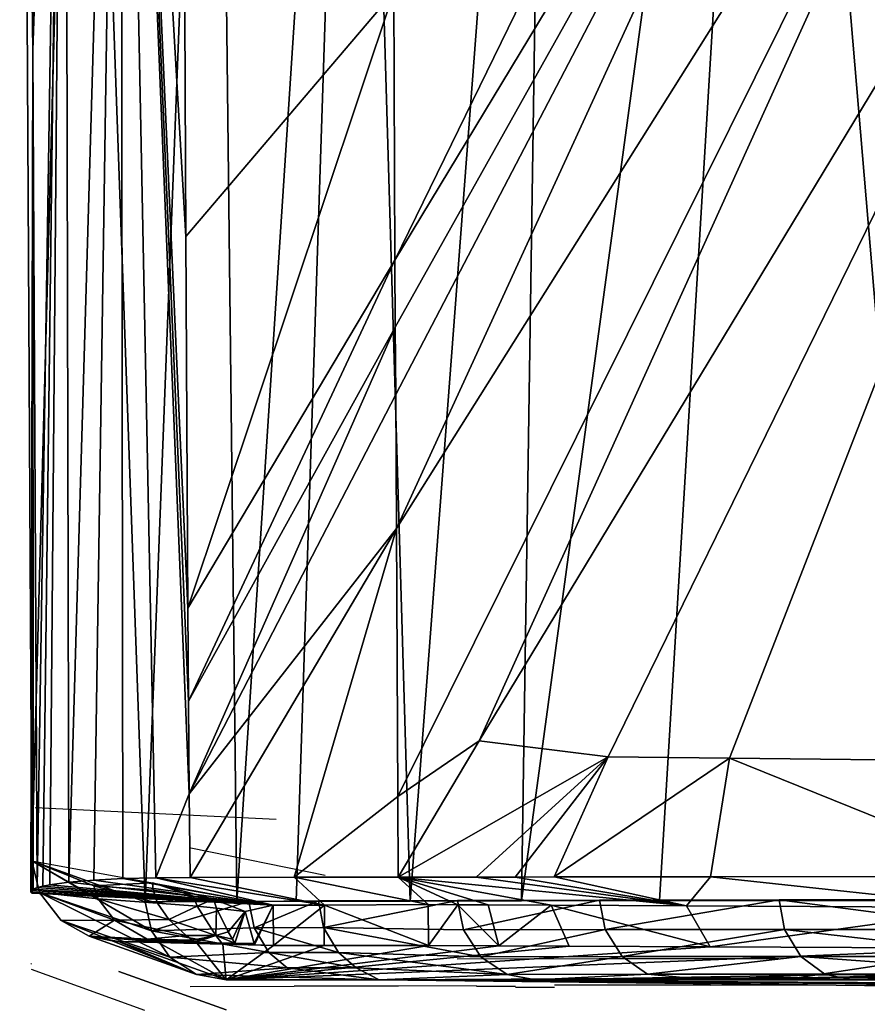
# Model space of a CAD drawing. Header units: millimetres. Extents: x -0.188 to 0.188, y -0.001 to 0.598.
# Tile 1 of 256: x -0.185 to -0.154, y -0.001 to 0.035. Entities that reach past the tile are written whole.
import ezdxf

# ---------------------------------------------------------------- set-up
doc = ezdxf.new("R2010")
doc.units = ezdxf.units.MM
doc.header["$MEASUREMENT"] = 0
doc.layers.add('Standard', color=7, linetype='Continuous')

msp = doc.modelspace()

# ---------------------------------------------------------------- linework, layer by layer
at = {"layer": 'Standard', "extrusion": (0.999991, 0.004075, -0.000851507)}
msp.add_lwpolyline([(0.028044, -0.010911), (0.055319, -0.01661)], dxfattribs=at)
at = {"layer": 'Standard', "extrusion": (0.99999, 0.004479, -0.000912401)}
msp.add_lwpolyline([(0.03707, -0.012454), (0.027209, -0.010446)], dxfattribs=at)
at = {"layer": 'Standard', "extrusion": (0.999983, 0.005683, -0.001189)}
msp.add_lwpolyline([(0.014676, -0.008113), (0.028331, -0.010971)], dxfattribs=at)
at = {"layer": 'Standard', "extrusion": (0.999989, 0.004674, -0.00095095)}
msp.add_lwpolyline([(0.027243, -0.010452), (0.024778, -0.009951)], dxfattribs=at)
at = {"layer": 'Standard', "extrusion": (0.999987, 0.005063, -0.001034)}
msp.add_lwpolyline([(0.024844, -0.009965), (0.022379, -0.009461)], dxfattribs=at)
at = {"layer": 'Standard', "extrusion": (0.999986, 0.005257, -0.00108)}
msp.add_lwpolyline([(0.022412, -0.009469), (0.017484, -0.008457)], dxfattribs=at)
at = {"layer": 'Standard', "extrusion": (0.999985, 0.005449, -0.001131)}
msp.add_lwpolyline([(0.017517, -0.008466), (0.007664, -0.00642)], dxfattribs=at)
at = {"layer": 'Standard', "extrusion": (0.999976, 0.006736, -0.001404)}
msp.add_lwpolyline([(0.011449, -0.00744), (0.014864, -0.008152)], dxfattribs=at)
at = {"layer": 'Standard', "extrusion": (0.999974, 0.007017, -0.001461)}
for points in [[(0.008084, -0.006739), (0.011499, -0.00745)], [(0.011499, -0.00745), (0.008084, -0.006739)]]:
    msp.add_lwpolyline(points, dxfattribs=at)
at = {"layer": 'Standard', "extrusion": (0.999968, 0.007809, -0.001628)}
msp.add_lwpolyline([(0.005157, -0.006129), (0.008225, -0.006769)], dxfattribs=at)
at = {"layer": 'Standard', "extrusion": (0.999991, 0.004208, -0.000881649)}
msp.add_lwpolyline([(0.007452, -0.006378), (0.004493, -0.005758)], dxfattribs=at)
at = {"layer": 'Standard', "extrusion": (0.490719, 0.163676, 0.855807)}
msp.add_lwpolyline([(0.062462, 0.14175), (0.061262, 0.141877), (0.060036, 0.141362)], dxfattribs=at)
at = {"layer": 'Standard', "extrusion": (0.999953, 0.009532, -0.001899)}
msp.add_lwpolyline([(0.006137, -0.013237), (0.005228, -0.013056)], dxfattribs=at)
at = {"layer": 'Standard', "extrusion": (0.00508, 0.999079, -0.04261)}
msp.add_lwpolyline([(0.184296, -0.012729), (0.180131, -0.047631)], dxfattribs=at)
msp.add_lwpolyline([(0.184296, -0.012729), (0.180131, -0.047631)], dxfattribs=at)
at = {"layer": 'Standard', "extrusion": (-0.109342, 0.870155, -0.480495)}
msp.add_lwpolyline([(0.1737, -0.003856), (0.177996, -0.001015), (0.182292, 0.001826)], dxfattribs=at)
at = {"layer": 'Standard', "extrusion": (-0.042744, 0.998219, -0.041607)}
msp.add_lwpolyline([(0.182591, -0.007474), (0.181681, -0.006589)], dxfattribs=at)
at = {"layer": 'Standard', "extrusion": (-0.037473, 0.999026, -0.02329)}
msp.add_lwpolyline([(0.181739, -0.006826), (0.180661, -0.006157)], dxfattribs=at)
at = {"layer": 'Standard', "extrusion": (-0.02505, 0.999648, -0.008731)}
msp.add_lwpolyline([(0.180778, -0.006331), (0.179576, -0.005912)], dxfattribs=at)
at = {"layer": 'Standard', "extrusion": (-0.008083, 0.999967, -0.000931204)}
msp.add_lwpolyline([(0.17969, -0.005979), (0.17843, -0.005834)], dxfattribs=at)
at = {"layer": 'Standard', "extrusion": (-0.001326, 0.999999, -4.14026e-05)}
msp.add_lwpolyline([(0.178461, -0.005839), (0.174635, -0.005719)], dxfattribs=at)
at = {"layer": 'Standard', "extrusion": (0.029432, 0.996989, -0.071737)}
msp.add_lwpolyline([(0.173535, -0.017996), (0.178499, -0.005932)], dxfattribs=at)
at = {"layer": 'Standard', "extrusion": (-0.001253, 0.999999, -3.68152e-05)}
msp.add_lwpolyline([(0.174635, -0.005719), (0.170809, -0.005607)], dxfattribs=at)
at = {"layer": 'Standard', "extrusion": (-0.001248, 0.999999, -3.69576e-05)}
msp.add_lwpolyline([(0.170809, -0.005607), (0.167943, -0.005522)], dxfattribs=at)
at = {"layer": 'Standard', "extrusion": (-0.001352, 0.999999, -4.22356e-05)}
msp.add_lwpolyline([(0.167943, -0.005522), (0.16651, -0.005477)], dxfattribs=at)
at = {"layer": 'Standard', "extrusion": (-0.001673, 0.999999, -5.23318e-05)}
msp.add_lwpolyline([(0.165075, -0.005432), (0.166508, -0.005477)], dxfattribs=at)
at = {"layer": 'Standard', "extrusion": (-0.001121, 0.999999, -3.29241e-05)}
msp.add_lwpolyline([(0.165078, -0.005432), (0.159346, -0.005264)], dxfattribs=at)
at = {"layer": 'Standard', "extrusion": (-0.00118, 0.999999, -3.23562e-05)}
msp.add_lwpolyline([(0.159345, -0.005264), (0.14788, -0.00495)], dxfattribs=at)
at = {"layer": 'Standard', "extrusion": (0.999821, -0.001698, -0.018849)}
msp.add_lwpolyline([(0.00291, -0.015537), (0.002967, -0.014905)], dxfattribs=at)
at = {"layer": 'Standard', "extrusion": (-0.010605, 0.996115, -0.087418)}
msp.add_lwpolyline([(0.184254, -0.010931), (0.184177, -0.010302)], dxfattribs=at)
at = {"layer": 'Standard', "extrusion": (0.999979, 0.006384, -0.001269)}
msp.add_lwpolyline([(0.004648, -0.01294), (0.004347, -0.01288)], dxfattribs=at)
at = {"layer": 'Standard', "extrusion": (-0.019518, 0.996166, -0.085274)}
msp.add_lwpolyline([(0.184122, -0.010175), (0.183979, -0.009553)], dxfattribs=at)
at = {"layer": 'Standard', "extrusion": (-0.026892, 0.996476, -0.079453)}
msp.add_lwpolyline([(0.183922, -0.00949), (0.183718, -0.008889)], dxfattribs=at)
at = {"layer": 'Standard', "extrusion": (-0.03332, 0.996796, -0.072715)}
msp.add_lwpolyline([(0.18366, -0.008864), (0.183396, -0.008289)], dxfattribs=at)
at = {"layer": 'Standard', "extrusion": (-0.04013, 0.99737, -0.060351)}
msp.add_lwpolyline([(0.183326, -0.00834), (0.18262, -0.007281)], dxfattribs=at)
at = {"layer": 'Standard', "extrusion": (0.998231, 0.005342, 0.059217)}
msp.add_lwpolyline([(0.004181, -0.001449), (0.00421, -0.00113)], dxfattribs=at)
at = {"layer": 'Standard', "extrusion": (0.00911, 0.995986, -0.089043)}
msp.add_lwpolyline([(0.184286, -0.012464), (0.184314, -0.012199)], dxfattribs=at)
at = {"layer": 'Standard', "extrusion": (0.035839, 0.999134, -0.021145)}
msp.add_lwpolyline([(0.18426, -0.012716), (0.175397, -0.017941)], dxfattribs=at)
at = {"layer": 'Standard', "extrusion": (0.003206, 0.999993, 0.002028)}
msp.add_lwpolyline([(0.15683, -0.136029), (0.163432, -0.121984), (0.16865, -0.107349)], dxfattribs=at)
at = {"layer": 'Standard', "extrusion": (5.00634e-05, 1, -8.07065e-05)}
msp.add_lwpolyline([(0.148662, -0.149177), (0.156821, -0.136024)], dxfattribs=at)
at = {"layer": 'Standard', "extrusion": (0.001063, 5.42064e-06, 0.999999)}
msp.add_lwpolyline([(-0.175392, 0.002743), (-0.17351, 0.002752)], dxfattribs=at)
at = {"layer": 'Standard', "extrusion": (0.999957, 0.009109, -0.001796)}
msp.add_lwpolyline([(0.00434, -0.018185), (0.002861, -0.017894)], dxfattribs=at)
at = {"layer": 'Standard', "extrusion": (0.999969, -0.007758, 0.001528)}
msp.add_lwpolyline([(-0.000083, -0.017314), (0.001406, -0.017607)], dxfattribs=at)
at = {"layer": 'Standard', "extrusion": (0.000787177, 3.68699e-06, 1)}
msp.add_lwpolyline([(-0.169704, 0.00277), (-0.173515, 0.002752)], dxfattribs=at)
at = {"layer": 'Standard', "extrusion": (0.999969, 0.007668, -0.001508)}
msp.add_lwpolyline([(0.004071, -0.018131), (0.002565, -0.017835)], dxfattribs=at)
at = {"layer": 'Standard', "extrusion": (0.339254, -0.191063, 0.921087)}
msp.add_lwpolyline([(-0.087993, 0.142916), (-0.087993, 0.141642)], dxfattribs=at)
at = {"layer": 'Standard', "extrusion": (0.004976, 0.999112, -0.041849)}
for points in [[(0.18108, -0.014167), (0.177134, -0.047325)], [(0.177134, -0.047325), (0.18108, -0.014167)]]:
    msp.add_lwpolyline(points, dxfattribs=at)
at = {"layer": 'Standard', "extrusion": (3.23276e-05, 1, 0)}
msp.add_lwpolyline([(0.175397, -0.017579), (0.173541, -0.017579)], dxfattribs=at)
at = {"layer": 'Standard', "extrusion": (-2.08605e-05, 1, 0)}
msp.add_lwpolyline([(0.169706, -0.017579), (0.173541, -0.017579)], dxfattribs=at)
at = {"layer": 'Standard', "extrusion": (0, 1, 0)}
for points in [[(0.165777, -0.106459), (0.171511, -0.083741), (0.177136, -0.047329)], [(0.165777, -0.106459), (0.159424, -0.123751), (0.154181, -0.134601)], [(0.154181, -0.134601), (0.146219, -0.147436)]]:
    msp.add_lwpolyline(points, dxfattribs=at)
at = {"layer": 'Standard'}
msp.add_lwpolyline([(-0.177136, 0), (-0.156654, 0), (-0.136173, 0)], dxfattribs=at)
for points in [[(-0.184652, 0.228128, -0.047655), (-0.184723, 0.171771, -0.041947), (-0.184703, 0.115668, -0.034133), (-0.18458, 0.059902, -0.024168), (-0.184276, 0.00438, -0.012887)], [(-0.180119, 0.002872, -0.047758), (-0.176741, 0.002884, -0.071791), (-0.174565, 0.00289, -0.083728), (-0.170372, 0.002899, -0.101432), (-0.166291, 0.002906, -0.114454), (-0.16122, 0.002913, -0.12712), (-0.15145, 0.002923, -0.14509), (-0.138987, 0.002933, -0.161316)], [(-0.168642, 0.002921, -0.107344), (-0.173747, 0.0029, -0.087694), (-0.176305, 0.002887, -0.074438), (-0.180119, 0.002872, -0.047758)], [(-0.165777, 0, -0.106459), (-0.166817, 0.000204, -0.10678), (-0.167777, 0.000851, -0.107077), (-0.16842, 0.001838, -0.107275), (-0.168642, 0.002921, -0.107344)], [(-0.154181, 0, -0.134601), (-0.155143, 0.000206, -0.135119), (-0.15603, 0.000858, -0.135597), (-0.156621, 0.001853, -0.135916), (-0.156821, 0.002941, -0.136024)], [(-0.177136, 0, -0.047329), (-0.178223, 0.000201, -0.047456), (-0.179212, 0.000835, -0.04759), (-0.179879, 0.001805, -0.047698), (-0.180119, 0.002872, -0.047758)], [(-0.180119, 0.002872, -0.047758), (-0.179877, 0.001803, -0.047712), (-0.179208, 0.000834, -0.047614), (-0.17822, 0.0002, -0.047477), (-0.177136, 0, -0.047329)], [(-0.085007, 0.002436, -0.025378), (-0.088665, 0.002446, -0.025156), (-0.092256, 0.002456, -0.02493), (-0.099244, 0.002476, -0.024464), (-0.112435, 0.002519, -0.023492), (-0.148878, 0.002666, -0.020182), (-0.16022, 0.00272, -0.018965), (-0.165199, 0.002746, -0.018402), (-0.167516, 0.002758, -0.018134), (-0.168632, 0.002764, -0.018003), (-0.169718, 0.00277, -0.017875)], [(-0.181075, 0.001407, -0.014201), (-0.181078, 0.001407, -0.014197), (-0.181092, 0.001408, -0.014186), (-0.181203, 0.001413, -0.014115), (-0.182171, 0.001609, -0.013584)], [(-0.181075, 0.001407, -0.014201), (-0.179631, 0.00137, -0.015059), (-0.178204, 0.001334, -0.015908), (-0.177261, 0.001311, -0.016469), (-0.175397, 0.001263, -0.017579)], [(-0.169706, 0.001263, -0.017579), (-0.167119, 0.00125, -0.017882), (-0.164531, 0.001238, -0.018182), (-0.159351, 0.001213, -0.018767), (-0.148965, 0.001165, -0.019884), (-0.106776, 0.001006, -0.023638), (-0.095965, 0.000974, -0.024398), (-0.090504, 0.000959, -0.024751), (-0.087758, 0.000951, -0.024921), (-0.085002, 0.000944, -0.025087)]]:
    msp.add_polyline3d(points, dxfattribs=at)

# ---------------------------------------------------------------- meshes
mesh = msp.add_polyface(dxfattribs=at)
corners = [(-0.1809, 0.310111, -0.045953), (-0.178459, 0.351821, -0.045775), (-0.17865, 0.304924, -0.045332), (-0.178466, 0.003764, -0.005839), (-0.179726, 0.003754, -0.005984), (-0.178491, 0.006832, -0.006478), (0, 0.594967, -0.026373), (-0.016715, 0.595689, -0.027793), (0, 0.597784, -0.029417), (-0.183821, 0.402697, -0.051646), (-0.1838, 0.396847, -0.049366), (-0.184291, 0.332839, -0.05255), (-0.182477, 0.428529, -0.0481), (-0.182621, 0.42698, -0.050701), (-0.179051, 0.448639, -0.049545), (-0.17645, 0.459441, -0.046271), (-0.17098, 0.475798, -0.047668), (-0.16792, 0.483824, -0.0444), (-0.159167, 0.501442, -0.04546), (-0.153598, 0.511241, -0.041843), (-0.143838, 0.525014, -0.043054), (-0.136757, 0.53408, -0.039341), (-0.181077, 0.229208, -0.041751), (-0.178823, 0.240977, -0.042178), (-0.178892, 0.194979, -0.03814), (-0.18055, 0.390842, -0.045476), (-0.178162, 0.398707, -0.044663), (-0.179792, 0.422277, -0.044141), (-0.174768, 0.452686, -0.042266), (-0.170567, 0.458865, -0.041224), (-0.175153, 0.439124, -0.042603), (-0.165999, 0.479582, -0.040125), (-0.1618, 0.48302, -0.039207), (-0.18439, 0.102552, -0.029659), (-0.18315, 0.148536, -0.034455), (-0.18307, 0.068365, -0.021204), (-0.184416, 0.182757, -0.04091), (-0.18311, 0.229096, -0.043206), (-0.184333, 0.252045, -0.047092), (-0.182956, 0.310082, -0.047477), (-0.184172, 0.315744, -0.049892), (-0.18265, 0.390911, -0.047118), (-0.181914, 0.422565, -0.045854), (-0.176864, 0.453359, -0.044037), (-0.168016, 0.480612, -0.041932), (-0.154234, 0.507991, -0.039345), (-0.136029, 0.533083, -0.036554), (-0.027222, 0.588892, -0.02613), (-0.016482, 0.593079, -0.026123), (-0.013657, 0.590603, -0.025883), (0, 0.591298, -0.025794), (-0.048797, 0.590806, -0.034345), (-0.032176, 0.594807, -0.033696), (-0.043778, 0.592291, -0.031368), (-0.016196, 0.597149, -0.033275), (-0.01682, 0.597119, -0.030549), (0, 0.598077, -0.03312), (-0.184505, 0.281969, -0.0511), (-0.184652, 0.228128, -0.047655), (-0.184723, 0.171771, -0.041947), (-0.184703, 0.115668, -0.034133), (-0.133079, 0.537946, -0.041577), (-0.121237, 0.549844, -0.04012), (-0.117186, 0.553711, -0.036917), (-0.108403, 0.560606, -0.038721), (-0.094677, 0.570149, -0.037412), (-0.094661, 0.570361, -0.034657), (-0.080163, 0.578385, -0.036231), (-0.070284, 0.583191, -0.032782), (-0.064976, 0.585249, -0.035206), (-0.178887, 0.124868, -0.029113), (-0.181122, 0.148731, -0.033032), (-0.178905, 0.169337, -0.035241), (-0.178763, 0.266467, -0.043775), (-0.177052, 0.425736, -0.043399), (-0.124596, 0.538071, -0.033248), (-0.134912, 0.526625, -0.034643), (-0.134354, 0.531346, -0.034725), (-0.149857, 0.505754, -0.036976), (-0.152359, 0.506596, -0.037517), (-0.088313, 0.56658, -0.029424), (-0.101218, 0.558131, -0.030608), (-0.092991, 0.566901, -0.030042), (-0.113339, 0.5486, -0.031893), (-0.115127, 0.550585, -0.032289), (-0.060512, 0.579959, -0.027469), (-0.074709, 0.573876, -0.02837), (-0.069033, 0.579466, -0.028202), (-0.042983, 0.588369, -0.026846), (-0.044093, 0.585248, -0.026675), (-0.043544, 0.590918, -0.028567), (-0.06992, 0.581888, -0.029962), (-0.094174, 0.569142, -0.031834), (-0.116576, 0.552594, -0.034105), (-0.181024, 0.068652, -0.019765), (-0.184241, 0.034161, -0.016517), (-0.184276, 0.00438, -0.012887), (-0.18458, 0.059902, -0.024168), (-0.184081, 0.003392, -0.010186), (-0.184223, 0.003336, -0.010807), (-0.184299, 0.00328, -0.011433), (-0.184311, 0.003223, -0.012065), (-0.184292, 0.003195, -0.012382), (-0.184265, 0.003171, -0.012646), (-0.184267, 0.003472, -0.012706), (-0.178786, 0.070075, -0.019576), (-0.178737, 0.054591, -0.016458), (-0.178621, 0.027316, -0.010759), (-0.17854, 0.013662, -0.007901), (-0.178516, 0.010247, -0.007189), (-0.180928, 0.00372, -0.006403), (-0.182004, 0.003664, -0.007072), (-0.182912, 0.003588, -0.007955), (-0.183615, 0.003496, -0.009013), (-0.183878, 0.003445, -0.009587)]
mesh.append_faces([[corners[k] for k in face] for face in [(47, 48, 49, 49), (48, 6, 49, 49), (49, 6, 50, 50), (51, 52, 53, 53), (52, 54, 53, 53), (53, 54, 55, 55), (54, 56, 55, 55), (55, 56, 8, 8), (57, 38, 58, 58), (38, 36, 58, 58), (58, 36, 59, 59), (36, 33, 59, 59), (59, 33, 60, 60), (10, 40, 11, 11), (40, 38, 11, 11), (11, 38, 57, 57), (42, 10, 12, 12), (10, 9, 12, 12), (12, 9, 13, 13), (20, 61, 21, 21), (61, 62, 21, 21), (21, 62, 63, 63), (62, 64, 63, 63), (64, 65, 63, 63), (63, 65, 66, 66), (65, 67, 66, 66), (66, 67, 68, 68), (67, 69, 68, 68), (69, 51, 68, 68), (68, 51, 53, 53), (70, 71, 72, 72), (71, 22, 72, 72), (72, 22, 24, 24), (2, 73, 0, 0), (73, 23, 0, 0), (0, 23, 22, 22), (26, 27, 74, 74), (27, 28, 74, 74), (74, 28, 30, 30), (75, 76, 77, 77), (76, 78, 77, 77), (77, 78, 79, 79), (78, 32, 79, 79), (79, 32, 31, 31), (80, 81, 82, 82), (81, 83, 82, 82), (82, 83, 84, 84), (83, 75, 84, 84), (84, 75, 77, 77), (85, 86, 87, 87), (86, 80, 87, 87), (87, 80, 82, 82), (87, 88, 85, 85), (88, 89, 85, 85), (88, 48, 89, 89), (48, 47, 89, 89), (6, 48, 7, 7), (48, 88, 7, 7), (7, 88, 90, 90), (88, 87, 90, 90), (90, 87, 91, 91), (87, 82, 91, 91), (91, 82, 92, 92), (82, 84, 92, 92), (92, 84, 93, 93), (84, 77, 93, 93), (93, 77, 46, 46), (77, 79, 46, 46), (46, 79, 45, 45), (79, 31, 45, 45), (45, 31, 44, 44), (31, 28, 44, 44), (44, 28, 43, 43), (28, 27, 43, 43), (43, 27, 42, 42), (27, 25, 42, 42), (42, 25, 41, 41), (25, 0, 41, 41), (41, 0, 39, 39), (0, 22, 39, 39), (39, 22, 37, 37), (22, 71, 37, 37), (37, 71, 34, 34), (71, 94, 34, 34), (34, 94, 35, 35), (8, 7, 55, 55), (7, 90, 55, 55), (55, 90, 53, 53), (90, 91, 53, 53), (53, 91, 68, 68), (91, 92, 68, 68), (68, 92, 66, 66), (92, 93, 66, 66), (66, 93, 63, 63), (93, 46, 63, 63), (63, 46, 21, 21), (95, 96, 97, 97), (95, 97, 60, 60), (95, 60, 33, 33), (95, 33, 35, 35), (95, 35, 98, 98), (95, 98, 99, 99), (95, 99, 100, 100), (95, 100, 101, 101), (95, 101, 102, 102), (95, 102, 103, 103), (95, 103, 104, 104), (95, 104, 96, 96), (94, 71, 70, 70), (94, 70, 105, 105), (94, 105, 106, 106), (94, 106, 107, 107), (94, 107, 108, 108), (94, 108, 109, 109), (94, 109, 5, 5), (94, 5, 4, 4), (94, 4, 110, 110), (94, 110, 111, 111), (94, 111, 112, 112), (94, 112, 35, 35), (35, 112, 113, 113), (35, 113, 114, 114), (35, 114, 98, 98), (0, 1, 2, 2), (3, 4, 5, 5), (6, 7, 8, 8), (9, 10, 11, 11), (12, 13, 14, 14), (14, 15, 12, 12), (15, 14, 16, 16), (16, 17, 15, 15), (17, 16, 18, 18), (18, 19, 17, 17), (19, 18, 20, 20), (20, 21, 19, 19), (22, 23, 24, 24), (25, 1, 0, 0), (25, 26, 1, 1), (26, 25, 27, 27), (28, 29, 30, 30), (29, 28, 31, 31), (31, 32, 29, 29), (33, 34, 35, 35), (36, 34, 33, 33), (37, 34, 36, 36), (38, 37, 36, 36), (39, 37, 38, 38), (40, 39, 38, 38), (41, 39, 40, 40), (10, 41, 40, 40), (42, 41, 10, 10), (43, 42, 12, 12), (15, 43, 12, 12), (44, 43, 15, 15), (17, 44, 15, 15), (45, 44, 17, 17), (19, 45, 17, 17), (46, 45, 19, 19), (21, 46, 19, 19)]])
mesh = msp.add_polyface(dxfattribs=at)
corners = [(-0.184703, 0.115668, -0.034133), (-0.182785, 0.140239, -0.057875), (-0.184723, 0.171771, -0.041947), (-0.182511, 0.069928, -0.047522), (-0.18458, 0.059902, -0.024168), (-0.15145, 0.002923, -0.14509), (-0.157134, 0.070278, -0.137056), (-0.16122, 0.002913, -0.12712), (-0.14707, 0.211314, -0.150816), (-0.154321, 0.281964, -0.138884), (-0.161274, 0.211216, -0.128602), (-0.162242, 0.281964, -0.125426), (-0.150884, 0.140741, -0.146807), (-0.163416, 0.140611, -0.125114), (-0.143625, 0.070371, -0.157018), (-0.165276, 0.07021, -0.120231), (-0.134683, 0.141056, -0.166872), (-0.130799, 0.211674, -0.169712), (-0.135075, 0.140882, -0.166453), (-0.133064, 0.211401, -0.167375), (-0.138987, 0.002933, -0.161316), (-0.138563, 0.03528, -0.162615), (-0.166291, 0.002906, -0.114454), (-0.170372, 0.002899, -0.101432), (-0.172366, 0.070132, -0.100102), (-0.174565, 0.00289, -0.083728), (-0.176741, 0.002884, -0.071791), (-0.177514, 0.070051, -0.079348), (-0.180119, 0.002872, -0.047758), (-0.184276, 0.00438, -0.012887), (-0.169537, 0.211147, -0.111335), (-0.169049, 0.281965, -0.111371), (-0.176054, 0.211075, -0.093317), (-0.174705, 0.281966, -0.096814), (-0.182544, 0.210965, -0.065246), (-0.17918, 0.281968, -0.081852), (-0.182451, 0.281969, -0.066582), (-0.171165, 0.140509, -0.106677), (-0.177066, 0.140402, -0.087528), (-0.184652, 0.228128, -0.047655), (-0.184505, 0.281969, -0.0511), (-0.137644, 0.070552, -0.164038), (-0.141489, 0.281964, -0.156504), (-0.126725, 0.281965, -0.172539)]
mesh.append_faces([[corners[k] for k in face] for face in [(16, 17, 18, 18), (17, 19, 18, 18), (18, 19, 12, 12), (19, 8, 12, 12), (12, 8, 10, 10), (20, 21, 5, 5), (21, 14, 5, 5), (5, 14, 6, 6), (7, 6, 22, 22), (6, 15, 22, 22), (22, 15, 23, 23), (15, 24, 23, 23), (23, 24, 25, 25), (25, 24, 26, 26), (24, 27, 26, 26), (26, 27, 28, 28), (27, 3, 28, 28), (28, 3, 29, 29), (3, 4, 29, 29), (10, 11, 30, 30), (11, 31, 30, 30), (30, 31, 32, 32), (31, 33, 32, 32), (32, 33, 34, 34), (33, 35, 34, 34), (34, 35, 36, 36), (13, 10, 37, 37), (10, 30, 37, 37), (37, 30, 38, 38), (30, 32, 38, 38), (38, 32, 1, 1), (32, 34, 1, 1), (1, 34, 2, 2), (15, 13, 24, 24), (13, 37, 24, 24), (24, 37, 27, 27), (37, 38, 27, 27), (27, 38, 3, 3), (38, 1, 3, 3), (3, 1, 0, 0), (39, 2, 34, 34), (39, 34, 36, 36), (39, 36, 40, 40), (41, 16, 18, 18), (41, 18, 12, 12), (41, 12, 14, 14), (41, 14, 21, 21), (42, 9, 8, 8), (42, 8, 19, 19), (42, 19, 17, 17), (42, 17, 43, 43), (0, 1, 2, 2), (3, 0, 4, 4), (5, 6, 7, 7), (8, 9, 10, 10), (9, 11, 10, 10), (12, 10, 13, 13), (14, 12, 6, 6), (6, 12, 13, 13), (6, 13, 15, 15)]])
mesh = msp.add_polyface(dxfattribs=at)
corners = [(-0.02963, 0.203512, -0.03901), (-0.031617, 0.199323, -0.038523), (-0.032656, 0.207227, -0.039429), (-0.02822, 0.206484, -0.03935), (-0.127574, 0.157611, -0.032881), (-0.13964, 0.159585, -0.033266), (-0.138821, 0.161809, -0.033557), (-0.13483, 0.172618, -0.034928), (-0.160654, 0.098728, -0.024083), (-0.170981, 0.036304, -0.012298), (-0.17108, 0.074919, -0.020074), (-0.15532, 0.117155, -0.027117), (-0.151889, 0.057986, -0.016173), (-0.170883, 0.016586, -0.008273), (-0.17091, 0.021514, -0.009285), (-0.167948, 0.003777, -0.005522), (-0.163101, 0.008195, -0.006306), (-0.166515, 0.003779, -0.005477), (-0.141406, 0.052479, -0.014917), (-0.098284, 0.083092, -0.020539), (-0.09, 0.082265, -0.020365), (-0.088626, 0.082288, -0.020368), (-0.134824, 0.100909, -0.023939), (-0.132024, 0.124171, -0.02785), (-0.131201, 0.116022, -0.026495), (-0.124988, 0.147408, -0.031391), (-0.128845, 0.140137, -0.030336), (-0.131235, 0.132259, -0.029139), (-0.084909, 0.171545, -0.034726), (-0.085002, 0.165822, -0.033954), (-0.090002, 0.166131, -0.033965), (-0.098198, 0.165312, -0.033845), (-0.106174, 0.085508, -0.021011), (-0.062718, 0.215871, -0.040234), (-0.071361, 0.21974, -0.040555), (-0.071052, 0.167906, -0.034331), (-0.050301, 0.211493, -0.039847), (-0.080075, 0.164921, -0.033864), (-0.070713, 0.161426, -0.033435), (-0.128832, 0.108228, -0.025156), (-0.132627, 0.097252, -0.023271), (-0.129555, 0.110109, -0.025484), (-0.147397, 0.053938, -0.015301), (-0.119802, 0.153779, -0.032283), (-0.112267, 0.194427, -0.037515), (-0.110358, 0.23889, -0.041852), (-0.158651, 0.008145, -0.00617), (-0.147885, 0.003802, -0.00495), (-0.15935, 0.003788, -0.005264), (-0.149744, 0.008044, -0.005907), (-0.114625, 0.025272, -0.008868), (-0.087253, 0.082358, -0.020378), (-0.16784, 0.008789, -0.00657), (-0.170827, 0.006733, -0.006227), (-0.124953, 0.003826, -0.004385), (-0.170814, 0.003774, -0.005607), (-0.165082, 0.003782, -0.005433), (-0.108492, 0.243931, -0.042283), (-0.107621, 0.246297, -0.042482), (-0.094383, 0.234028, -0.041643), (-0.130201, 0.112062, -0.02582), (-0.126583, 0.092961, -0.02244), (-0.153517, 0.062138, -0.017001), (-0.170923, 0.023979, -0.009788), (-0.170935, 0.026444, -0.01029), (-0.124987, 0.100974, -0.023852), (-0.122573, 0.097684, -0.023256), (-0.055764, 0.148481, -0.031651), (-0.062444, 0.15585, -0.03269), (-0.097444, 0.178794, -0.035656), (-0.082229, 0.225611, -0.041016), (-0.071615, 0.219863, -0.040565), (-0.102211, 0.164305, -0.033715), (-0.106135, 0.1629, -0.033526), (-0.113407, 0.159021, -0.033), (-0.091133, 0.231565, -0.041464), (-0.145529, 0.12888, -0.028817), (-0.118441, 0.09137, -0.022119), (-0.119826, 0.094628, -0.022706), (-0.113459, 0.089403, -0.021748), (-0.121223, 0.096105, -0.022971)]
mesh.append_faces([[corners[k] for k in face] for face in [(25, 4, 43, 43), (4, 44, 43, 43), (4, 7, 44, 44), (7, 45, 44, 44), (46, 47, 48, 48), (47, 46, 49, 49), (46, 18, 49, 49), (49, 18, 50, 50), (18, 21, 50, 50), (50, 21, 51, 51), (46, 16, 18, 18), (16, 52, 18, 18), (18, 52, 42, 42), (52, 53, 42, 42), (42, 53, 13, 13), (54, 47, 50, 50), (47, 49, 50, 50), (53, 52, 55, 55), (52, 16, 55, 55), (55, 16, 15, 15), (17, 16, 56, 56), (16, 46, 56, 56), (56, 46, 48, 48), (45, 57, 44, 44), (57, 58, 44, 44), (44, 58, 59, 59), (29, 28, 37, 37), (28, 35, 37, 37), (28, 33, 35, 35), (33, 36, 35, 35), (24, 60, 22, 22), (60, 41, 22, 22), (22, 41, 40, 40), (18, 42, 61, 61), (42, 12, 61, 61), (61, 12, 40, 40), (12, 62, 40, 40), (40, 62, 22, 22), (14, 63, 12, 12), (63, 64, 12, 12), (12, 64, 62, 62), (64, 9, 62, 62), (62, 9, 8, 8), (65, 66, 61, 61), (65, 61, 40, 40), (65, 40, 39, 39), (1, 67, 68, 68), (1, 68, 38, 38), (1, 38, 35, 35), (1, 35, 2, 2), (69, 70, 71, 71), (69, 71, 34, 34), (69, 34, 28, 28), (69, 28, 31, 31), (69, 31, 72, 72), (69, 72, 73, 73), (69, 73, 74, 74), (69, 74, 43, 43), (69, 43, 44, 44), (69, 44, 59, 59), (69, 59, 75, 75), (69, 75, 70, 70), (76, 22, 62, 62), (76, 62, 8, 8), (76, 8, 11, 11), (76, 11, 5, 5), (76, 5, 4, 4), (76, 4, 27, 27), (76, 27, 23, 23), (76, 23, 22, 22), (77, 78, 79, 79), (77, 79, 32, 32), (77, 32, 18, 18), (77, 18, 61, 61), (77, 61, 66, 66), (77, 66, 80, 80), (77, 80, 78, 78), (0, 1, 2, 2), (3, 0, 2, 2), (4, 5, 6, 6), (7, 4, 6, 6), (8, 9, 10, 10), (11, 8, 10, 10), (12, 13, 14, 14), (15, 16, 17, 17), (18, 19, 20, 20), (21, 18, 20, 20), (22, 23, 24, 24), (4, 25, 26, 26), (27, 4, 26, 26), (28, 29, 30, 30), (31, 28, 30, 30), (19, 18, 32, 32), (33, 28, 34, 34), (2, 35, 36, 36), (37, 35, 38, 38), (39, 40, 41, 41), (12, 42, 13, 13)]])
mesh = msp.add_polyface(dxfattribs=at)
corners = [(-0.17854, 0.013662, -0.007901), (-0.178621, 0.027316, -0.010759), (-0.170981, 0.036304, -0.012298), (-0.178737, 0.054591, -0.016458), (-0.17108, 0.074919, -0.020074), (-0.17091, 0.021514, -0.009285), (-0.178491, 0.006832, -0.006478), (-0.170923, 0.023979, -0.009788), (-0.178516, 0.010247, -0.007189), (-0.170935, 0.026444, -0.01029), (-0.178466, 0.003764, -0.005839), (-0.170883, 0.016586, -0.008273), (-0.17464, 0.003769, -0.005719), (-0.170827, 0.006733, -0.006227), (-0.170814, 0.003774, -0.005607)]
mesh.append_faces([[corners[k] for k in face] for face in [(0, 1, 2, 2), (1, 3, 2, 2), (2, 3, 4, 4), (5, 6, 7, 7), (6, 8, 7, 7), (7, 8, 9, 9), (8, 0, 9, 9), (9, 0, 2, 2), (10, 6, 11, 11), (6, 5, 11, 11), (12, 10, 11, 11), (12, 11, 13, 13), (12, 13, 14, 14)]])
mesh = msp.add_polyface(dxfattribs=at)
corners = [(-0.104728, 0.000602, -0.206289), (-0.102513, 0.000354, -0.223752), (-0.111892, 0, -0.207038), (-0.105271, 0, -0.234958), (-0.11628, 0, -0.194176), (-0.121769, 0, -0.181785), (-0.11426, 0.000152, -0.188129), (-0.116708, 0.000598, -0.169197), (-0.10718, 0.001065, -0.187356), (-0.10276, 0.003211, -0.167586), (-0.132843, 0.000563, -0.115096), (-0.109085, 0.001543, -0.112723), (-0.140018, 0.000284, -0.133219), (-0.114377, 0.001861, -0.130602), (-0.137621, 0.000026, -0.152136), (-0.119172, 0.001104, -0.150259), (-0.128525, 0, -0.170129), (-0.146219, 0, -0.147436), (-0.154181, 0, -0.134601), (-0.159424, 0, -0.123751), (-0.165777, 0, -0.106459), (-0.118189, 0.000276, -0.09632), (-0.097903, 0.002461, -0.205439), (-0.105086, 0.003208, -0.14869), (-0.171511, 0, -0.083741), (-0.177136, 0, -0.047329), (-0.156654, 0, -0.047329), (-0.136173, 0, -0.047329), (-0.096827, -0.000583, -0.054635), (-0.094927, -0.000896, -0.069398), (-0.112212, -0.000329, -0.0834), (-0.136726, 0, -0.159345), (-0.087178, 0, -0.047329), (-0.089342, 0.005325, -0.127842)]
mesh.append_faces([[corners[k] for k in face] for face in [(0, 1, 2, 2), (1, 3, 2, 2), (4, 5, 6, 6), (5, 7, 6, 6), (6, 7, 8, 8), (7, 9, 8, 8), (10, 11, 12, 12), (11, 13, 12, 12), (12, 13, 14, 14), (13, 15, 14, 14), (14, 15, 16, 16), (15, 7, 16, 16), (16, 7, 5, 5), (14, 17, 12, 12), (17, 18, 12, 12), (12, 18, 19, 19), (12, 19, 10, 10), (19, 20, 10, 10), (10, 20, 21, 21), (22, 0, 8, 8), (8, 0, 6, 6), (0, 2, 6, 6), (6, 2, 4, 4), (9, 7, 23, 23), (7, 15, 23, 23), (23, 15, 13, 13), (24, 25, 26, 26), (24, 26, 27, 27), (24, 27, 28, 28), (24, 28, 29, 29), (24, 29, 30, 30), (24, 30, 21, 21), (24, 21, 20, 20), (31, 17, 14, 14), (31, 14, 16, 16), (27, 32, 28, 28), (33, 23, 13, 13), (10, 21, 11, 11)]])
mesh = msp.add_polyface(dxfattribs=at)
corners = [(-0.179633, 0.001371, -0.015057), (-0.179631, 0.00137, -0.015059), (-0.181075, 0.001407, -0.014201), (-0.181078, 0.001407, -0.014197), (-0.179843, 0.003561, -0.015379), (-0.177598, 0.002971, -0.016607), (-0.178335, 0.003083, -0.016189), (-0.179638, 0.001373, -0.015054), (-0.181092, 0.001408, -0.014186), (-0.179655, 0.001377, -0.015045), (-0.181203, 0.001413, -0.014115), (-0.179731, 0.001399, -0.01501), (-0.177261, 0.001311, -0.016469), (-0.178204, 0.001334, -0.015908), (-0.178205, 0.001336, -0.015907), (-0.177264, 0.001315, -0.016468), (-0.179655, 0.002824, -0.015373), (-0.178206, 0.002705, -0.016206), (-0.179249, 0.002221, -0.015534), (-0.177271, 0.001324, -0.016467), (-0.1768, 0.001312, -0.016747), (-0.179814, 0.003302, -0.015348), (-0.182002, 0.003458, -0.014075), (-0.184276, 0.00438, -0.012887), (-0.181835, 0.002979, -0.0141), (-0.184, 0.003208, -0.012821), (-0.181244, 0.002199, -0.014333), (-0.183194, 0.002185, -0.013088), (-0.178378, 0.001465, -0.01586), (-0.178304, 0.00141, -0.015879), (-0.179834, 0.00143, -0.014966), (-0.178267, 0.001383, -0.015889), (-0.178219, 0.001347, -0.015903), (-0.178208, 0.001338, -0.015906), (-0.180045, 0.001502, -0.014879), (-0.178603, 0.001636, -0.015793), (-0.177291, 0.001351, -0.016464), (-0.17749, 0.002636, -0.016615), (-0.176096, 0.001294, -0.017165), (-0.176107, 0.001332, -0.017168), (-0.176822, 0.001353, -0.016746), (-0.175411, 0.002743, -0.01787), (-0.175397, 0.001263, -0.017579), (-0.176434, 0.002516, -0.017215), (-0.182171, 0.001609, -0.013584), (-0.177514, 0.001636, -0.016424), (-0.177058, 0.001766, -0.016716), (-0.1769, 0.001491, -0.01674)]
mesh.append_faces([[corners[k] for k in face] for face in [(6, 21, 4, 4), (21, 22, 4, 4), (4, 22, 23, 23), (22, 24, 23, 23), (23, 24, 25, 25), (24, 26, 25, 25), (25, 26, 27, 27), (28, 29, 30, 30), (29, 31, 30, 30), (30, 31, 11, 11), (31, 32, 11, 11), (11, 32, 9, 9), (32, 33, 9, 9), (9, 33, 7, 7), (33, 14, 7, 7), (7, 14, 0, 0), (14, 13, 0, 0), (0, 13, 1, 1), (30, 34, 28, 28), (34, 35, 28, 28), (34, 26, 35, 35), (26, 18, 35, 35), (26, 24, 18, 18), (24, 16, 18, 18), (24, 22, 16, 16), (22, 21, 16, 16), (14, 33, 15, 15), (33, 32, 15, 15), (15, 32, 19, 19), (32, 31, 19, 19), (19, 31, 36, 36), (37, 17, 5, 5), (17, 6, 5, 5), (17, 16, 6, 6), (16, 21, 6, 6), (38, 20, 39, 39), (20, 40, 39, 39), (20, 19, 40, 40), (19, 36, 40, 40), (41, 42, 38, 38), (41, 38, 39, 39), (41, 39, 43, 43), (41, 43, 5, 5), (41, 5, 4, 4), (42, 12, 15, 15), (42, 15, 20, 20), (42, 20, 38, 38), (44, 27, 26, 26), (44, 26, 34, 34), (44, 34, 30, 30), (44, 30, 11, 11), (44, 11, 10, 10), (45, 28, 35, 35), (45, 35, 18, 18), (45, 18, 17, 17), (45, 17, 37, 37), (45, 37, 46, 46), (45, 46, 47, 47), (45, 47, 40, 40), (45, 40, 36, 36), (45, 36, 31, 31), (45, 31, 29, 29), (45, 29, 28, 28), (43, 39, 40, 40), (43, 40, 47, 47), (43, 47, 46, 46), (43, 46, 37, 37), (43, 37, 5, 5), (0, 1, 2, 2), (3, 0, 2, 2), (4, 5, 6, 6), (3, 7, 0, 0), (7, 3, 8, 8), (8, 9, 7, 7), (10, 9, 8, 8), (10, 11, 9, 9), (12, 13, 14, 14), (14, 15, 12, 12), (16, 17, 18, 18), (19, 20, 15, 15)]])
mesh = msp.add_polyface(dxfattribs=at)
corners = [(-0.181075, 0.001407, -0.014201), (-0.177136, 0, -0.047329), (-0.178223, 0.000201, -0.047456), (-0.181078, 0.001407, -0.014197), (-0.181092, 0.001408, -0.014186), (-0.183194, 0.002185, -0.013088), (-0.179212, 0.000835, -0.04759), (-0.184, 0.003208, -0.012821), (-0.179879, 0.001805, -0.047698), (-0.184276, 0.00438, -0.012887), (-0.180119, 0.002872, -0.047758), (-0.181203, 0.001413, -0.014115), (-0.182171, 0.001609, -0.013584)]
mesh.append_faces([[corners[k] for k in face] for face in [(5, 6, 7, 7), (6, 8, 7, 7), (7, 8, 9, 9), (8, 10, 9, 9), (11, 4, 12, 12), (4, 2, 12, 12), (12, 2, 5, 5), (2, 6, 5, 5), (0, 1, 2, 2), (0, 2, 3, 3), (2, 4, 3, 3)]])
mesh = msp.add_polyface(dxfattribs=at)
corners = [(-0.179726, 0.003754, -0.005984), (-0.178466, 0.003764, -0.005839), (-0.173529, 0.002752, -0.017872), (-0.175411, 0.002743, -0.01787), (-0.184265, 0.003171, -0.012646), (-0.184292, 0.003195, -0.012382), (-0.184311, 0.003223, -0.012065), (-0.184299, 0.00328, -0.011433), (-0.184223, 0.003336, -0.010807), (-0.184081, 0.003392, -0.010186), (-0.183878, 0.003445, -0.009587), (-0.183615, 0.003496, -0.009013), (-0.182912, 0.003588, -0.007955), (-0.182004, 0.003664, -0.007072), (-0.180928, 0.00372, -0.006403)]
mesh.append_faces([[corners[k] for k in face] for face in [(3, 4, 5, 5), (3, 5, 6, 6), (3, 6, 7, 7), (3, 7, 8, 8), (3, 8, 9, 9), (3, 9, 10, 10), (3, 10, 11, 11), (3, 11, 12, 12), (3, 12, 13, 13), (3, 13, 14, 14), (3, 14, 0, 0), (3, 0, 2, 2), (0, 1, 2, 2)]])
mesh = msp.add_polyface(dxfattribs=at)
corners = [(-0.16022, 0.00272, -0.018965), (-0.167948, 0.003777, -0.005522), (-0.166515, 0.003779, -0.005477), (-0.165082, 0.003782, -0.005433), (-0.169718, 0.00277, -0.017875), (-0.173529, 0.002752, -0.017872), (-0.17464, 0.003769, -0.005719), (-0.178466, 0.003764, -0.005839), (-0.147885, 0.003802, -0.00495), (-0.148878, 0.002666, -0.020182), (-0.15935, 0.003788, -0.005264), (-0.112435, 0.002519, -0.023492), (-0.124953, 0.003826, -0.004385), (-0.170814, 0.003774, -0.005607), (-0.165199, 0.002746, -0.018402), (-0.167516, 0.002758, -0.018133), (-0.168632, 0.002764, -0.018003), (-0.062481, 0.003871, -0.003321), (0, 0.003886, -0.002967), (-0.053824, 0.00237, -0.026884), (-0.075066, 0.002412, -0.025932), (-0.085007, 0.002436, -0.025378), (-0.088665, 0.002446, -0.025156), (-0.092256, 0.002456, -0.02493), (-0.099244, 0.002476, -0.024464), (0, 0.002327, -0.027891), (-0.021936, 0.002334, -0.027723), (-0.032398, 0.002343, -0.027526), (-0.042522, 0.002354, -0.027263)]
mesh.append_faces([[corners[k] for k in face] for face in [(4, 5, 6, 6), (5, 7, 6, 6), (8, 9, 10, 10), (9, 0, 10, 10), (10, 0, 3, 3), (11, 9, 12, 12), (9, 8, 12, 12), (13, 1, 0, 0), (13, 0, 14, 14), (13, 14, 15, 15), (13, 15, 16, 16), (13, 16, 4, 4), (13, 4, 6, 6), (17, 18, 19, 19), (17, 19, 20, 20), (17, 20, 21, 21), (17, 21, 22, 22), (17, 22, 23, 23), (17, 23, 24, 24), (17, 24, 11, 11), (17, 11, 12, 12), (18, 25, 26, 26), (18, 26, 27, 27), (18, 27, 28, 28), (18, 28, 19, 19), (0, 1, 2, 2), (3, 0, 2, 2)]])
mesh = msp.add_polyface(dxfattribs=at)
corners = [(-0.174902, 0.000442, -0.074153), (-0.179208, 0.000834, -0.047614), (-0.17822, 0.0002, -0.047477), (-0.175566, 0.001006, -0.074267), (-0.179877, 0.001803, -0.047712), (-0.176114, 0.001917, -0.074364), (-0.180119, 0.002872, -0.047758), (-0.176305, 0.002887, -0.074438), (-0.173747, 0.0029, -0.087693), (-0.173559, 0.001927, -0.087627), (-0.168642, 0.002921, -0.107344), (-0.16842, 0.001838, -0.107275), (-0.167777, 0.000851, -0.107077), (-0.173016, 0.001011, -0.087508), (-0.166817, 0.000204, -0.10678), (-0.172357, 0.000445, -0.087366), (-0.171511, 0, -0.083741), (-0.165777, 0, -0.106459), (-0.177136, 0, -0.047329)]
mesh.append_faces([[corners[k] for k in face] for face in [(6, 4, 7, 7), (4, 5, 7, 7), (7, 5, 8, 8), (5, 9, 8, 8), (8, 9, 10, 10), (9, 11, 10, 10), (11, 9, 12, 12), (9, 13, 12, 12), (12, 13, 14, 14), (13, 15, 14, 14), (0, 15, 3, 3), (15, 13, 3, 3), (3, 13, 5, 5), (13, 9, 5, 5), (16, 17, 14, 14), (16, 14, 15, 15), (16, 15, 0, 0), (16, 0, 2, 2), (16, 2, 18, 18), (0, 1, 2, 2), (3, 4, 1, 1), (3, 1, 0, 0), (5, 4, 3, 3)]])
mesh = msp.add_polyface(dxfattribs=at)
corners = [(-0.168642, 0.002921, -0.107344), (-0.16842, 0.001838, -0.107275), (-0.163423, 0.002934, -0.121979), (-0.163211, 0.001848, -0.121892), (-0.156821, 0.002941, -0.136024), (-0.156621, 0.001853, -0.135916), (-0.166817, 0.000204, -0.10678), (-0.165777, 0, -0.106459), (-0.161657, 0.000205, -0.121257), (-0.159424, 0, -0.123751), (-0.155143, 0.000206, -0.135119), (-0.154181, 0, -0.134601), (-0.167777, 0.000851, -0.107077), (-0.162589, 0.000855, -0.121638), (-0.15603, 0.000858, -0.135597)]
mesh.append_faces([[corners[k] for k in face] for face in [(0, 1, 2, 2), (1, 3, 2, 2), (2, 3, 4, 4), (3, 5, 4, 4), (6, 7, 8, 8), (7, 9, 8, 8), (8, 9, 10, 10), (9, 11, 10, 10), (12, 6, 13, 13), (6, 8, 13, 13), (13, 8, 14, 14), (8, 10, 14, 14), (1, 12, 3, 3), (12, 13, 3, 3), (3, 13, 5, 5), (13, 14, 5, 5)]])
mesh = msp.add_polyface(dxfattribs=at)
corners = [(-0.154181, 0, -0.134601), (-0.146219, 0, -0.147436), (-0.155143, 0.000206, -0.135119), (-0.147109, 0.000205, -0.14807), (-0.15603, 0.000858, -0.135597), (-0.14793, 0.000857, -0.148655), (-0.156621, 0.001853, -0.135916), (-0.148477, 0.001852, -0.149044), (-0.156821, 0.002941, -0.136024), (-0.148662, 0.00294, -0.149177)]
mesh.append_faces([[corners[k] for k in face] for face in [(0, 1, 2, 2), (1, 3, 2, 2), (2, 3, 4, 4), (3, 5, 4, 4), (4, 5, 6, 6), (5, 7, 6, 6), (6, 7, 8, 8), (7, 9, 8, 8)]])
mesh = msp.add_polyface(dxfattribs=at)
corners = [(-0.175411, 0.002743, -0.01787), (-0.173529, 0.002752, -0.017872), (-0.175397, 0.001263, -0.017579), (-0.173541, 0.001263, -0.017579)]
mesh.append_faces([[corners[k] for k in face] for face in [(0, 1, 2, 2), (1, 3, 2, 2)]])
mesh = msp.add_polyface(dxfattribs=at)
corners = [(-0.169718, 0.00277, -0.017875), (-0.169706, 0.001263, -0.017579), (-0.173529, 0.002752, -0.017872), (-0.173541, 0.001263, -0.017579)]
mesh.append_faces([[corners[k] for k in face] for face in [(0, 1, 2, 2), (1, 3, 2, 2)]])
mesh = msp.add_polyface(dxfattribs=at)
corners = [(-0.167516, 0.002758, -0.018133), (-0.167119, 0.00125, -0.017882), (-0.168632, 0.002764, -0.018003), (-0.169706, 0.001263, -0.017579), (-0.169718, 0.00277, -0.017875), (-0.159351, 0.001213, -0.018767), (-0.164531, 0.001238, -0.018182), (-0.165199, 0.002746, -0.018402), (-0.16022, 0.00272, -0.018965), (-0.148878, 0.002666, -0.020182), (-0.148965, 0.001165, -0.019884), (-0.112435, 0.002519, -0.023492), (-0.106776, 0.001006, -0.023638), (-0.099244, 0.002476, -0.024464), (-0.095965, 0.000974, -0.024398), (-0.092256, 0.002456, -0.02493), (-0.090504, 0.000959, -0.024751), (-0.088665, 0.002446, -0.025156), (-0.087758, 0.000951, -0.024921), (-0.085007, 0.002436, -0.025378), (-0.085002, 0.000944, -0.025086)]
mesh.append_faces([[corners[k] for k in face] for face in [(0, 1, 2, 2), (1, 3, 2, 2), (2, 3, 4, 4), (5, 6, 7, 7), (6, 1, 7, 7), (7, 1, 0, 0), (7, 8, 5, 5), (8, 9, 5, 5), (5, 9, 10, 10), (9, 11, 10, 10), (10, 11, 12, 12), (11, 13, 12, 12), (12, 13, 14, 14), (13, 15, 14, 14), (14, 15, 16, 16), (15, 17, 16, 16), (16, 17, 18, 18), (17, 19, 18, 18), (18, 19, 20, 20)]])
mesh = msp.add_polyface(dxfattribs=at)
corners = [(-0.033401, 0.000135, -0.04415), (-0.037364, 0, -0.047321), (-0.038184, 0, -0.047329), (-0.023327, 0.00034, -0.039328), (0, 0.000838, -0.027598), (-0.017754, 0.00037, -0.038612), (0, 0.000528, -0.03488), (0.000002, 0.000366, -0.038716), (-0.177136, 0, -0.047329), (-0.181075, 0.001407, -0.014201), (-0.179631, 0.00137, -0.015059), (-0.178204, 0.001334, -0.015908), (-0.177261, 0.001311, -0.016469), (-0.175397, 0.001263, -0.017579), (-0.173541, 0.001263, -0.017579), (-0.169706, 0.001263, -0.017579), (-0.167119, 0.00125, -0.017882), (-0.164531, 0.001238, -0.018182), (-0.159351, 0.001213, -0.018767), (-0.148965, 0.001165, -0.019884), (-0.156654, 0, -0.047329), (-0.087178, 0, -0.047329), (-0.053268, 0.00088, -0.026611), (-0.042519, 0.000865, -0.026969), (-0.031908, 0.000853, -0.027244), (-0.021311, 0.000844, -0.027441), (-0.028606, 0.000255, -0.041307), (-0.136173, 0, -0.047329), (-0.106776, 0.001006, -0.023638), (-0.095965, 0.000974, -0.024398), (-0.090504, 0.000959, -0.024751), (-0.087758, 0.000951, -0.024921), (-0.085002, 0.000944, -0.025086), (-0.074474, 0.00092, -0.02567)]
mesh.append_faces([[corners[k] for k in face] for face in [(3, 4, 5, 5), (4, 6, 5, 5), (5, 6, 7, 7), (8, 9, 10, 10), (8, 10, 11, 11), (8, 11, 12, 12), (8, 12, 13, 13), (8, 13, 14, 14), (8, 14, 15, 15), (8, 15, 16, 16), (8, 16, 17, 17), (8, 17, 18, 18), (8, 18, 19, 19), (8, 19, 20, 20), (21, 22, 23, 23), (21, 23, 24, 24), (21, 24, 25, 25), (21, 25, 4, 4), (21, 4, 3, 3), (21, 3, 26, 26), (21, 26, 0, 0), (21, 0, 2, 2), (27, 20, 19, 19), (27, 19, 28, 28), (27, 28, 29, 29), (27, 29, 30, 30), (27, 30, 31, 31), (27, 31, 32, 32), (27, 32, 33, 33), (27, 33, 22, 22), (27, 22, 21, 21), (0, 1, 2, 2)]])

doc.saveas('drawing.dxf')
